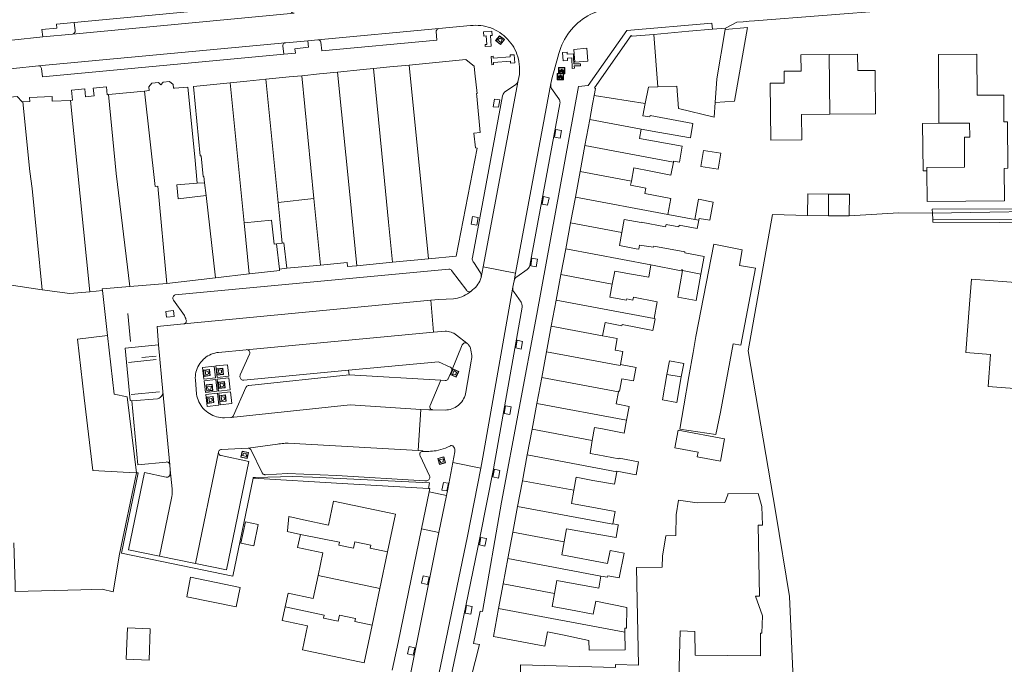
# Model space of a CAD drawing. Header units: metres. Extents: x 89888 to 94270, y 464165 to 468904.
# Tile 104 of 256: x 92177 to 92333, y 465781 to 465883. Entities that reach past the tile are written whole.
import ezdxf

# ---------------------------------------------------------------- set-up
doc = ezdxf.new("R2010")
doc.units = ezdxf.units.M
doc.layers.get('0').update_dxf_attribs({"linetype": 'CONTINUOUS'})
for name, color, linetype, lineweight in [('B_BEBOUWINGSGRENS_0', 251, 'CONTINUOUS', 13), ('B_TUSSENMUUR_0', 251, 'CONTINUOUS', 13), ('G_GRENS_ALGEMEEN_0', 251, 'CONTINUOUS', 13), ('Q_AFVAL_APART_PLAATS_0', 251, 'CONTINUOUS', 13), ('Q_BLOEMBAK_0', 251, 'CONTINUOUS', 13), ('Q_FIETSENREK_0', 251, 'CONTINUOUS', 13), ('Q_FIETSENREK_LIJN_0', 251, 'CONTINUOUS', 13), ('T_HAAG_LIJN_0', 251, 'CONTINUOUS', 13), ('T_HEK_LIJN_0', 251, 'CONTINUOUS', 13), ('T_MUUR_30CM_LIJN_0', 251, 'CONTINUOUS', 13), ('V_BLINDENGELEIDESTROOK_0', 251, 'CONTINUOUS', 13), ('V_WEGGRENS_0', 251, 'CONTINUOUS', 13), ('W_WATERGRENS_0', 251, 'CONTINUOUS', 13)]:
    doc.layers.add(name, color=color, linetype=linetype, lineweight=lineweight)

# ---------------------------------------------------------------- blocks, each defined once
blk = doc.blocks.new('Q_BLOEMBAK')
for points in [[(-0.5, 0.5), (0.5, 0.5), (0.5, -0.5), (-0.5, -0.5)], [(-0.34, 0.2), (0.33, 0.2), (0.19, -0.25), (-0.2, -0.25)]]:
    blk.add_lwpolyline(points, close=True)
blk.add_lwpolyline([(-0.44, 0.46), (0.44, 0.46, -0.414214), (0.46, 0.44), (0.46, -0.44, -0.414214), (0.44, -0.46), (-0.44, -0.46, -0.414214), (-0.46, -0.44), (-0.46, 0.44), (-0.46, 0.44), (-0.46, 0.45), (-0.46, 0.45), (-0.46, 0.45), (-0.46, 0.45), (-0.46, 0.45), (-0.46, 0.45), (-0.46, 0.46), (-0.46, 0.46), (-0.46, 0.46), (-0.45, 0.46), (-0.45, 0.46), (-0.45, 0.46), (-0.45, 0.46), (-0.45, 0.46), (-0.45, 0.46), (-0.44, 0.46), (-0.44, 0.46)], format="xyb")
blk = doc.blocks.new('Q_AFVAL_APART_PLAATS')
for points in [[(-0.5, 0.5), (0.5, 0.5), (0.5, -0.5), (-0.5, -0.5)], [(-0.34, 0.2), (0.33, 0.2), (0.19, -0.25), (-0.2, -0.25)]]:
    blk.add_lwpolyline(points, close=True)
blk.add_lwpolyline([(-0.44, 0.46), (0.44, 0.46, -0.414214), (0.46, 0.44), (0.46, -0.44, -0.414214), (0.44, -0.46), (-0.44, -0.46, -0.414214), (-0.46, -0.44), (-0.46, 0.44, -0.414214), (-0.44, 0.46)], format="xyb")
blk = doc.blocks.new('Q_FIETSENREK')
for points in [[(-0.5, 0.5), (0.5, 0.5), (0.5, -0.5), (-0.5, -0.5)], [(-0.06, 0.15), (0.18, 0.05), (0.04, -0.09)]]:
    blk.add_lwpolyline(points, close=True)
for points in [[(-0.44, 0.46), (0.44, 0.46, -0.414214), (0.46, 0.44), (0.46, -0.44, -0.414214), (0.44, -0.46), (-0.44, -0.46, -0.414214), (-0.46, -0.44), (-0.46, 0.44), (-0.46, 0.44), (-0.46, 0.45), (-0.46, 0.45), (-0.46, 0.45), (-0.46, 0.45), (-0.46, 0.45), (-0.46, 0.45), (-0.46, 0.46), (-0.46, 0.46), (-0.46, 0.46), (-0.45, 0.46), (-0.45, 0.46), (-0.45, 0.46), (-0.45, 0.46), (-0.45, 0.46), (-0.45, 0.46), (-0.44, 0.46), (-0.44, 0.46)], [(-0.18, 0.11, 0.847256), (-0.32, -0.14)], [(-0.19, 0.08, 0.842492), (-0.3, -0.12)], [(-0.17, 0.06, 0.053288), (-0.19, 0.08)], [(-0.19, -0.13, 0.502492), (-0.15, 0.04)], [(-0.15, 0.09, 0.06236), (-0.18, 0.11)], [(-0.16, -0.16, 0.494489), (-0.12, 0.07)], [(-0.32, -0.14, 0.089606), (-0.42, -0.35)], [(-0.3, -0.16, 0.110942), (-0.37, -0.35)], [(-0.29, -0.1, 0.006942), (-0.3, -0.12)], [(-0.3, -0.16, 0.02458), (-0.28, -0.17)], [(-0.21, -0.1, 0.381614), (-0.29, -0.1)], [(-0.22, -0.14, 0.533998), (-0.28, -0.14)], [(-0.28, -0.14, 0.009682), (-0.27, -0.14)], [(-0.28, -0.17, 0.148109), (-0.2, -0.17)], [(-0.27, -0.14, 0.120201), (-0.22, -0.14)], [(-0.22, -0.14, 0.003554), (-0.22, -0.14)], [(-0.19, -0.13, 0.017985), (-0.21, -0.1)], [(-0.12, -0.35, 0.075837), (-0.2, -0.17)], [(-0.08, -0.35, 0.094234), (-0.16, -0.16)], [(0.1, -0.16, 0.385208), (0.19, -0.33)], [(0.21, -0.05, 0.224648), (0.11, -0.13)], [(0.13, -0.17, 0.376993), (0.2, -0.3)], [(0.21, -0.09, 0.20829), (0.14, -0.14)], [(0.19, -0.33, 1), (0.29, -0.06)], [(0.2, -0.3, 1), (0.28, -0.09)], [(0.29, -0.06, 0.086253), (0.24, -0.05)], [(0.28, -0.09, 0.079305), (0.24, -0.08)]]:
    blk.add_lwpolyline(points, format="xyb")
for points in [[(-0.17, 0.06), (-0.26, -0.04), (-0.24, -0.06), (-0.15, 0.04)], [(0.08, 0.22), (0, 0.25), (-0.15, 0.09)], [(-0.12, 0.07), (-0.09, 0.11), (0.02, -0.13), (0.1, -0.16)], [(0.24, -0.05), (0.23, 0.05), (0.26, 0.09), (0.3, 0.08), (0.31, 0.11), (0.19, 0.15), (0.18, 0.12), (0.23, 0.1), (0.21, 0.08), (-0.04, 0.17), (0, 0.22), (0.07, 0.19), (0.08, 0.22)], [(0.21, -0.05), (0.2, 0.03), (0.06, -0.11)], [(-0.42, -0.35), (-0.37, -0.35)], [(-0.12, -0.35), (-0.08, -0.35)], [(0.06, -0.11), (0.11, -0.13)], [(0.13, -0.17), (0.25, -0.22), (0.24, -0.08)], [(0.14, -0.14), (0.22, -0.17), (0.21, -0.09)]]:
    blk.add_lwpolyline(points)

msp = doc.modelspace()

# ---------------------------------------------------------------- linework, layer by layer
at = {"layer": 'B_BEBOUWINGSGRENS_0'}
for p, q in [((92286.96, 465881.39), (92288.98, 465881.57)), ((92288.98, 465881.57), (92288.96, 465881.37)), ((92309.94, 465877.45), (92305.45, 465877.4)), ((92191.26, 465871.05), (92196.97, 465871.6)), ((92266.74, 465862.97), (92267.51, 465867.1)), ((92275.64, 465865.58), (92275.37, 465864.12)), ((92265.98, 465858.89), (92266.74, 465862.97)), ((92265.22, 465854.81), (92265.98, 465858.89)), ((92206.71, 465855.08), (92206.48, 465857.1)), ((92274.11, 465857.37), (92273.98, 465856.69)), ((92264.46, 465850.73), (92265.22, 465854.81)), ((92263.69, 465846.65), (92264.46, 465850.73)), ((92279.88, 465852.07), (92284.14, 465851.28)), ((92305.31, 465851.87), (92302, 465851.89)), ((92308.62, 465851.85), (92305.31, 465851.87)), ((92218.78, 465847.54), (92217.87, 465847.43)), ((92217.87, 465847.43), (92218.34, 465843.41)), ((92219.06, 465847.57), (92218.78, 465847.54)), ((92219.53, 465843.56), (92219.06, 465847.57)), ((92262.93, 465842.57), (92263.69, 465846.65)), ((92236.27, 465844.51), (92230.59, 465843.96)), ((92241.94, 465845.06), (92236.27, 465844.51)), ((92246.33, 465845.49), (92241.94, 465845.06)), ((92224.86, 465844.06), (92219.53, 465843.56)), ((92208.21, 465842.03), (92200.49, 465841.14)), ((92213.54, 465842.66), (92208.21, 465842.03)), ((92262.17, 465838.49), (92262.93, 465842.57)), ((92190.29, 465840.04), (92191.13, 465832.92)), ((92200.49, 465841.14), (92194.62, 465840.66)), ((92261.41, 465834.41), (92262.17, 465838.49)), ((92260.65, 465830.33), (92261.41, 465834.41)), ((92259.89, 465826.25), (92260.65, 465830.33)), ((92259.13, 465822.17), (92259.89, 465826.25)), ((92281.28, 465822.33), (92281.99, 465826.35)), ((92258.37, 465818.09), (92259.13, 465822.17)), ((92257.6, 465814.01), (92258.37, 465818.09)), ((92256.84, 465809.93), (92257.6, 465814.01)), ((92256.08, 465805.85), (92256.84, 465809.93)), ((92255.32, 465801.77), (92256.08, 465805.85)), ((92235.46, 465798.69), (92236.71, 465804.63)), ((92254.54, 465797.6), (92255.32, 465801.77)), ((92234.24, 465792.88), (92235.46, 465798.69)), ((92253.8, 465793.61), (92254.54, 465797.6)), ((92233.02, 465787.07), (92234.24, 465792.88)), ((92253.07, 465789.69), (92253.8, 465793.61)), ((92203.65, 465791.56), (92211.47, 465789.96))]:
    msp.add_line(p, q, dxfattribs=at)
for points in [[(92268.22, 465870.92), (92268.43, 465872.03), (92268.27, 465872.13), (92274.05, 465880.4), (92274.24, 465880.28), (92277.67, 465880.58)], [(92277.67, 465880.58), (92283.2, 465881.07), (92286.96, 465881.39)], [(92288.96, 465881.37), (92292.51, 465881.68), (92290.43, 465870.03), (92287.37, 465869.82)], [(92305.45, 465877.4), (92300.96, 465877.35), (92300.99, 465874.77), (92298.29, 465874.74), (92298.31, 465872.86), (92296.1, 465872.84), (92296.19, 465863.84), (92301.1, 465863.89)], [(92305.55, 465867.94), (92312.79, 465868.02), (92312.72, 465874.87), (92309.97, 465874.84), (92309.94, 465877.45)], [(92328.88, 465870.94), (92328.83, 465877.47), (92322.73, 465877.41), (92322.82, 465866.5)], [(92233.23, 465875.16), (92235.82, 465875.42), (92238.9, 465875.73)], [(92238.9, 465875.73), (92247.85, 465876.61), (92248.98, 465875.73), (92249.2, 465875.56), (92249.32, 465874.43)], [(92216.21, 465873.47), (92219.88, 465873.84), (92221.88, 465874.04)], [(92221.88, 465874.04), (92224.67, 465874.31), (92227.55, 465874.6)], [(92227.55, 465874.6), (92231.59, 465875), (92233.23, 465875.16)], [(92249.32, 465874.43), (92249.68, 465871.24), (92249.57, 465871.23), (92249.61, 465870.78), (92250.13, 465865.04), (92249.16, 465864.95), (92249.4, 465862.62), (92249.65, 465862.57), (92246.33, 465845.49)], [(92196.97, 465871.6), (92197.7, 465871.68), (92197.64, 465872.28), (92198.11, 465872.85), (92199.16, 465872.95), (92199.57, 465872.61), (92199.9, 465873.02), (92200.95, 465873.12), (92201.52, 465872.66), (92201.57, 465872.05), (92201.71, 465872.06), (92203.85, 465872.22), (92204.92, 465861.21), (92205.29, 465857.01)], [(92206.48, 465857.1), (92206.36, 465858.1), (92206.24, 465858.09), (92205.92, 465861.35), (92205.81, 465861.34), (92204.72, 465872.33), (92210.54, 465872.91)], [(92210.54, 465872.91), (92213.16, 465873.17), (92216.21, 465873.47)], [(92287.37, 465869.82), (92287.22, 465867.49), (92281.54, 465868.82), (92281.32, 465872.4), (92278.29, 465872.26)], [(92185.24, 465870.13), (92185.56, 465870.14), (92185.41, 465871.74), (92187.5, 465871.94), (92187.62, 465870.7), (92188.98, 465870.83), (92188.86, 465872.08), (92190.95, 465872.28), (92191.07, 465871.03), (92191.26, 465871.05)], [(92267.51, 465867.1), (92267.96, 465869.52), (92268.22, 465870.92)], [(92278.29, 465872.26), (92276.83, 465872.2), (92276.29, 465869.64)], [(92333.12, 465866.73), (92333.08, 465870.97), (92328.88, 465870.94)], [(92173.33, 465870.45), (92176.78, 465870.72), (92177.59, 465869.9), (92177.69, 465869.91)], [(92177.69, 465869.91), (92178.8, 465869.96), (92178.77, 465870.59), (92182.32, 465870.75), (92182.35, 465870), (92185.24, 465870.13)], [(92276.29, 465869.64), (92275.93, 465867.71), (92277.03, 465867.51)], [(92277.03, 465867.51), (92277.07, 465867.73), (92283.85, 465866.49), (92283.44, 465864.2), (92278.29, 465865.08), (92275.64, 465865.58)], [(92301.1, 465863.89), (92301.06, 465867.89), (92305.55, 465867.94)], [(92320.9, 465859), (92320.89, 465859.53), (92326.88, 465859.58), (92326.84, 465864.29), (92327.7, 465864.3), (92327.68, 465866.55), (92322.82, 465866.5)], [(92320.9, 465859), (92320.94, 465854.13), (92333.22, 465854.23), (92333.17, 465859.37), (92333.74, 465859.38), (92333.68, 465866.73), (92333.12, 465866.73)], [(92275.37, 465864.12), (92282.15, 465862.88), (92281.7, 465860.34), (92280.77, 465860.49), (92280.74, 465860.35)], [(92285.52, 465862.21), (92285.12, 465859.65), (92287.84, 465859.22)], [(92287.84, 465859.22), (92288.25, 465861.78), (92285.52, 465862.21)], [(92280.74, 465860.35), (92280.34, 465858.28), (92277.15, 465858.94), (92274.49, 465859.43), (92274.11, 465857.37)], [(92205.29, 465857.01), (92202.09, 465856.76), (92202.29, 465854.57), (92206.71, 465855.08)], [(92273.98, 465856.69), (92276.39, 465856.24), (92276.23, 465855.4), (92280.36, 465854.62), (92279.88, 465852.07)], [(92302, 465851.89), (92302.02, 465855.33), (92305.33, 465855.31)], [(92305.33, 465855.31), (92308.64, 465855.29), (92308.62, 465851.85)], [(92284.14, 465851.28), (92284.74, 465854.47), (92287.05, 465854.04), (92286.51, 465851.15), (92284.82, 465851.46), (92284.76, 465851.16)], [(92284.76, 465851.16), (92284.52, 465849.83), (92281.67, 465850.36), (92281.62, 465850.11), (92279.59, 465850.49), (92279.51, 465850.11), (92275.63, 465850.84), (92275.62, 465850.78), (92272.97, 465851.27), (92272.59, 465849.21)], [(92272.59, 465849.21), (92272.2, 465847.15), (92274.85, 465846.65)], [(92274.85, 465846.65), (92275.26, 465846.57), (92275.36, 465847.22), (92277.62, 465846.92), (92277.65, 465847.08), (92282.57, 465846.17), (92282.54, 465845.98), (92285.61, 465845.41), (92285.11, 465842.65)], [(92293.74, 465843.58), (92291.2, 465843.99), (92291.64, 465846.5), (92287.18, 465847.35), (92284.3, 465832.74), (92283.86, 465830.22), (92283.19, 465826.42), (92282.38, 465821.78), (92281.75, 465818.1), (92287.45, 465817.24), (92288.19, 465820.78)], [(92230.59, 465843.96), (92229.14, 465843.82), (92229.08, 465844.45), (92224.86, 465844.06)], [(92218.34, 465843.41), (92218.36, 465843.23), (92217.91, 465843.17), (92213.54, 465842.66)], [(92277.18, 465844.12), (92276.84, 465842.17), (92274.1, 465842.62), (92271.45, 465843.11), (92271.06, 465841.05)], [(92282.19, 465843.2), (92282.21, 465843.32), (92282.02, 465843.33), (92282, 465843.23), (92281.98, 465843.17), (92277.18, 465844.12)], [(92285.11, 465842.65), (92284.35, 465838.45), (92281.44, 465838.99), (92282.19, 465843.2)], [(92288.19, 465820.78), (92290.22, 465831.6), (92291.44, 465831.4), (92293.74, 465843.58)], [(92335.83, 465834.26), (92336.36, 465841.19), (92327.95, 465841.84), (92327.64, 465837.9), (92327.05, 465830.22), (92330.99, 465829.92), (92330.61, 465824.86)], [(92194.62, 465840.66), (92190.26, 465840.3), (92190.29, 465840.04)], [(92271.06, 465841.05), (92270.68, 465838.99), (92273.33, 465838.49), (92273.37, 465838.7), (92274.33, 465838.52), (92274.41, 465838.96), (92278.19, 465838.25), (92277.69, 465835.59)], [(92277.69, 465835.59), (92277.84, 465835.55), (92277.5, 465833.72), (92272.61, 465834.64), (92272.58, 465834.46), (92269.93, 465834.96), (92269.54, 465832.89)], [(92330.61, 465824.86), (92343.76, 465823.86), (92344.5, 465833.55), (92335.83, 465834.26)], [(92191.13, 465832.92), (92186.36, 465832.36), (92187.43, 465823.07)], [(92269.54, 465832.89), (92271.85, 465832.46), (92271.51, 465830.59), (92272.75, 465830.36), (92272.37, 465828.31)], [(92281.99, 465826.35), (92282.38, 465828.51), (92280.11, 465828.91), (92279.73, 465826.77)], [(92272.37, 465828.31), (92274.83, 465827.85), (92274.8, 465827.69), (92274.44, 465825.73), (92272.58, 465826.08), (92272.21, 465824.09), (92272.06, 465824.12), (92272.03, 465823.98)], [(92279.73, 465826.77), (92279.02, 465822.73), (92281.28, 465822.33)], [(92187.43, 465823.07), (92188.76, 465811.53), (92193.58, 465811.28), (92195.72, 465811.18)], [(92272.03, 465823.98), (92271.68, 465822.08), (92273.75, 465821.7), (92273.34, 465819.52)], [(92273.34, 465819.52), (92272.96, 465817.46), (92269.54, 465818.14), (92268.24, 465818.38), (92267.89, 465816.31)], [(92288.2, 465813.04), (92288.85, 465816.56), (92281.48, 465817.91), (92280.97, 465815.15)], [(92267.89, 465816.31), (92267.55, 465814.24), (92268.76, 465814.01), (92272.12, 465813.39), (92272.14, 465813.51), (92275.24, 465812.93), (92274.85, 465810.88), (92271.79, 465811.45), (92271.78, 465811.36)], [(92280.97, 465815.15), (92284.69, 465814.47), (92284.54, 465813.71), (92288.2, 465813.04)], [(92195.72, 465811.18), (92192.99, 465798.28), (92192.01, 465792.37), (92190.25, 465792.76), (92186.89, 465792.68), (92176.49, 465792.41), (92176.46, 465793.47), (92176.29, 465800.12)], [(92271.78, 465811.36), (92271.4, 465809.36), (92268.01, 465809.99), (92265.36, 465810.48), (92264.97, 465808.41)], [(92293.73, 465791.66), (92294.37, 465791.66), (92294.17, 465802.9), (92294.85, 465802.92), (92294.77, 465805.86), (92294.18, 465807.92), (92289.35, 465807.87), (92289.35, 465807.69), (92288.92, 465806.46), (92284.49, 465806.45), (92281.58, 465806.87), (92281.2, 465804.51), (92281.12, 465801.25), (92279.55, 465801.23), (92279.02, 465797.99), (92278.99, 465796.24), (92274.93, 465796.22), (92275.23, 465780.72), (92271.59, 465780.82), (92271.58, 465780.39), (92256.51, 465780.79), (92256.4, 465774.42)], [(92264.97, 465808.41), (92264.59, 465806.35), (92267.24, 465805.85), (92271.54, 465805.05), (92271.18, 465803.13)], [(92236.71, 465804.63), (92226.93, 465806.69), (92226.13, 465802.88), (92222.13, 465803.72), (92219.82, 465804.29), (92219.6, 465802), (92219.58, 465801.88), (92221.66, 465801.44)], [(92214.95, 465803), (92212.96, 465803.43), (92212.21, 465800.04), (92214.3, 465799.65), (92214.95, 465803)], [(92271.18, 465803.13), (92272.04, 465802.97), (92272.02, 465802.88), (92271.66, 465800.95), (92266.49, 465801.82), (92263.84, 465802.32), (92263.45, 465800.26)], [(92221.66, 465801.44), (92221.22, 465799.38), (92225.22, 465798.54), (92224.46, 465794.92)], [(92263.45, 465800.26), (92263.07, 465798.19), (92270.31, 465796.84), (92270.72, 465798.91), (92272.95, 465798.47), (92272.18, 465794.54), (92270.35, 465794.9), (92270.3, 465794.66), (92269.28, 465794.85)], [(92211.47, 465789.96), (92212.1, 465793.05), (92204.27, 465794.65), (92203.65, 465791.56)], [(92224.46, 465794.92), (92223.69, 465791.3), (92219.7, 465792.14), (92219.24, 465789.97)], [(92269.28, 465794.85), (92268.92, 465792.93), (92262.31, 465794.16), (92261.93, 465792.1)], [(92261.93, 465792.1), (92261.54, 465790.03), (92264.2, 465789.54), (92268.04, 465788.81), (92268.45, 465790.88), (92273.37, 465789.89), (92273.31, 465786.58), (92273.07, 465786.58), (92273.08, 465785.96)], [(92294.78, 465785.8), (92294.85, 465788.55), (92293.73, 465791.66)], [(92219.24, 465789.97), (92218.79, 465787.8), (92222.78, 465786.96), (92221.99, 465783.19), (92231.78, 465781.13), (92233.02, 465787.07)], [(92273.08, 465785.96), (92273.12, 465783.17), (92267.43, 465783.13), (92267.38, 465784.65), (92263.18, 465785.56), (92260.79, 465786), (92260.37, 465783.74), (92252.24, 465785.26), (92253.07, 465789.69)], [(92194.07, 465781.68), (92197.68, 465781.54), (92197.87, 465786.5), (92194.26, 465786.64), (92194.07, 465781.68)], [(92279.74, 465773.79), (92279.72, 465774.69), (92281.52, 465774.65), (92281.83, 465786.15), (92284.12, 465786.09), (92284.18, 465782.34), (92294.57, 465782.21), (92294.53, 465785.81), (92294.78, 465785.8)]]:
    msp.add_lwpolyline(points, dxfattribs=at)
at = {"layer": 'B_TUSSENMUUR_0'}
for p, q in [((92277.67, 465880.58), (92278.29, 465872.26)), ((92305.55, 465867.94), (92305.45, 465877.4)), ((92238.9, 465875.73), (92241.94, 465845.06)), ((92221.88, 465874.04), (92223.81, 465854.61)), ((92210.54, 465872.91), (92212.74, 465850.76)), ((92216.21, 465873.47), (92218.14, 465853.99)), ((92268.22, 465870.92), (92276.29, 465869.64)), ((92185.24, 465870.13), (92188.28, 465839.84)), ((92267.51, 465867.1), (92275.64, 465865.58)), ((92266.74, 465862.97), (92280.74, 465860.35)), ((92265.98, 465858.89), (92274.11, 465857.37)), ((92199.1, 465856.53), (92200.49, 465841.14)), ((92305.33, 465855.31), (92305.31, 465851.87)), ((92206.71, 465855.08), (92208.21, 465842.03)), ((92218.14, 465853.99), (92223.81, 465854.61)), ((92223.81, 465854.61), (92224.86, 465844.06)), ((92279.88, 465852.07), (92265.22, 465854.81)), ((92213.54, 465842.66), (92212.74, 465850.76)), ((92264.46, 465850.73), (92272.59, 465849.21)), ((92284.76, 465851.16), (92284.14, 465851.28)), ((92263.69, 465846.65), (92277.18, 465844.12)), ((92282.19, 465843.2), (92285.11, 465842.65)), ((92172.76, 465841.32), (92180.76, 465840.17)), ((92271.06, 465841.05), (92262.93, 465842.57)), ((92188.28, 465839.84), (92190.29, 465840.04)), ((92262.17, 465838.49), (92277.69, 465835.59)), ((92261.41, 465834.41), (92269.54, 465832.89)), ((92259.89, 465826.25), (92272.03, 465823.98)), ((92279.73, 465826.77), (92281.99, 465826.35)), ((92259.13, 465822.17), (92273.34, 465819.52)), ((92267.89, 465816.31), (92258.37, 465818.09)), ((92257.6, 465814.01), (92271.78, 465811.36)), ((92256.84, 465809.93), (92264.97, 465808.41)), ((92255.32, 465801.77), (92263.45, 465800.26)), ((92254.54, 465797.6), (92269.28, 465794.85)), ((92224.46, 465794.92), (92234.24, 465792.88)), ((92253.8, 465793.61), (92261.93, 465792.1)), ((92253.07, 465789.69), (92273.08, 465785.96))]:
    msp.add_line(p, q, dxfattribs=at)
for points in [[(92288.96, 465881.37), (92287.63, 465873.52), (92287.37, 465869.82)], [(92227.55, 465874.6), (92229.48, 465855.23), (92230.59, 465843.96)], [(92233.23, 465875.16), (92234.82, 465859.04), (92235.64, 465850.87), (92236.27, 465844.51)], [(92194.62, 465840.66), (92192.5, 465858.57), (92191.26, 465871.05)], [(92196.97, 465871.6), (92198.63, 465856.49), (92199.1, 465856.53)], [(92180.76, 465840.17), (92179.18, 465856.19), (92178.78, 465858.87), (92177.69, 465869.91)], [(92218.78, 465847.54), (92218.41, 465851.31), (92218.14, 465853.99)], [(92212.74, 465850.76), (92217.11, 465851.19), (92217.49, 465847.38), (92217.87, 465847.43)], [(92180.76, 465840.17), (92185.15, 465839.54), (92188.28, 465839.84)], [(92272.37, 465828.31), (92272.34, 465828.15), (92260.65, 465830.33)], [(92256.08, 465805.85), (92271.16, 465803.04), (92271.18, 465803.13)], [(92235.46, 465798.69), (92232.72, 465799.24), (92232.82, 465799.73), (92230.27, 465800.25), (92230.07, 465799.27), (92227.76, 465799.73), (92227.87, 465800.22), (92221.66, 465801.44)], [(92219.24, 465789.97), (92225.44, 465788.67), (92225.34, 465788.18), (92227.64, 465787.69), (92227.84, 465788.67), (92230.39, 465788.14), (92230.28, 465787.65), (92233.02, 465787.07)]]:
    msp.add_lwpolyline(points, dxfattribs=at)
at = {"layer": 'G_GRENS_ALGEMEEN_0'}
msp.add_line((92321.79, 465852.29), (92316.45, 465852.34), dxfattribs=at)
for points in [[(92321.79, 465852.29), (92321.76, 465852.89), (92365.81, 465853.06), (92386.67, 465853.51), (92401.25, 465853.03), (92403.8, 465852.23), (92410.52, 465846.57)], [(92422.62, 465832.99), (92418.87, 465835.26), (92403.17, 465849.24), (92400.66, 465850.24), (92390.08, 465851.56), (92364.38, 465850.66), (92321.87, 465850.84), (92321.85, 465851.28)], [(92208.01, 465828.07), (92206.17, 465827.86), (92206.38, 465825.99), (92208.23, 465826.2), (92208.01, 465828.07)], [(92210.32, 465826.46), (92210.12, 465828.3), (92208.26, 465828.1), (92208.46, 465826.27), (92210.32, 465826.46)], [(92206.63, 465823.9), (92208.48, 465824.11), (92208.26, 465825.97), (92206.41, 465825.75), (92206.63, 465823.9)], [(92208.49, 465825.99), (92208.71, 465824.13), (92210.56, 465824.33), (92210.35, 465826.2), (92208.49, 465825.99)], [(92208.52, 465823.77), (92206.66, 465823.56), (92206.88, 465821.7), (92208.73, 465821.91), (92208.52, 465823.77)], [(92210.79, 465822.15), (92210.58, 465823.99), (92208.74, 465823.79), (92208.95, 465821.95), (92210.79, 465822.15)]]:
    msp.add_lwpolyline(points, dxfattribs=at)
at = {"layer": 'Q_FIETSENREK_LIJN_0'}
for p, q in [((92194.33, 465836.41), (92194.75, 465831.96)), ((92194.41, 465828.65), (92198.79, 465829.1)), ((92198.82, 465829.66), (92196.55, 465829.46)), ((92194.88, 465823.56), (92199.33, 465823.99))]:
    msp.add_line(p, q, dxfattribs=at)
at = {"layer": 'T_HAAG_LIJN_0'}
msp.add_lwpolyline([(92292.59, 465830.49), (92296.96, 465804.82), (92299.14, 465791.58), (92299.88, 465775.03)], dxfattribs=at)
at = {"layer": 'T_HEK_LIJN_0'}
for p, q in [((92316.45, 465852.34), (92308.62, 465851.85)), ((92214.19, 465810.36), (92228.28, 465809.51))]:
    msp.add_line(p, q, dxfattribs=at)
msp.add_lwpolyline([(92302, 465851.89), (92296.44, 465852.08), (92292.59, 465830.49)], dxfattribs=at)
at = {"layer": 'T_MUUR_30CM_LIJN_0'}
msp.add_lwpolyline([(92320.9, 465859), (92320.32, 465858.99), (92320.19, 465866.47), (92322.82, 465866.5)], dxfattribs=at)
at = {"layer": 'V_BLINDENGELEIDESTROOK_0'}
for points in [[(92252.01, 465881.07), (92250.69, 465880.98), (92250.73, 465880.31), (92251.07, 465880.33), (92251.18, 465878.98), (92250.91, 465878.98), (92250.91, 465878.67), (92251.87, 465878.71), (92251.76, 465880.39), (92252.03, 465880.41), (92252.01, 465881.07)], [(92252.22, 465876.8), (92252.21, 465877.12), (92251.9, 465877.1), (92251.97, 465875.78), (92252.27, 465875.8), (92252.26, 465876.15), (92254.94, 465876.36), (92254.96, 465876.02), (92255.61, 465876.07), (92255.52, 465877.36), (92254.88, 465877.34), (92254.87, 465877), (92252.22, 465876.8)], [(92263.92, 465877.46), (92263.9, 465877.76), (92263.2, 465877.71), (92263.3, 465876.4), (92263.99, 465876.44), (92263.96, 465876.83), (92264.64, 465876.86), (92264.74, 465875.2), (92265.06, 465875.22), (92265.05, 465875.58), (92266.02, 465875.6), (92266.01, 465875.91), (92264.98, 465875.9), (92264.93, 465876.87), (92264.9, 465877.49), (92263.92, 465877.46)]]:
    msp.add_lwpolyline(points, dxfattribs=at)
at = {"layer": 'V_WEGGRENS_0'}
for p, q in [((92220.66, 465883.92), (92185.57, 465880.62)), ((92180.84, 465880.18), (92175.93, 465879.68)), ((92185.57, 465880.62), (92180.84, 465880.18)), ((92224.42, 465879.74), (92243.57, 465881.5)), ((92180.2, 465875.62), (92219.23, 465879.25)), ((92222.85, 465879.58), (92224.42, 465879.74)), ((92256.35, 465874.25), (92256.15, 465873.27)), ((92261.57, 465873.75), (92261.88, 465874.88)), ((92256.15, 465873.27), (92250.62, 465843.78)), ((92255.76, 465842.79), (92261.35, 465872.78)), ((92205.29, 465857.01), (92206.48, 465857.1)), ((92219.53, 465843.56), (92218.34, 465843.41)), ((92250.62, 465843.78), (92250.31, 465842.1)), ((92255.76, 465842.79), (92250.62, 465843.78)), ((92255.54, 465841.59), (92255.76, 465842.79)), ((92203.21, 465834.76), (92242.3, 465838.51)), ((92242.3, 465838.51), (92242.76, 465833.45)), ((92242.76, 465833.45), (92213.09, 465830.67)), ((92199.16, 465831.43), (92199.88, 465824.05)), ((92229.41, 465826.69), (92229.29, 465827.42)), ((92243.89, 465825.83), (92229.41, 465826.69)), ((92199.88, 465824.05), (92200.96, 465812.45)), ((92194.24, 465823.23), (92195.72, 465811.18)), ((92240.76, 465821.23), (92240.34, 465814.71)), ((92208.69, 465814.45), (92205.05, 465796.82)), ((92200.96, 465812.45), (92201.03, 465811.65)), ((92245.82, 465812.81), (92250.24, 465811.94)), ((92214.19, 465810.36), (92214.2, 465810.46)), ((92214.2, 465810.46), (92214.54, 465810.45)), ((92241.98, 465808.72), (92228.28, 465809.51)), ((92242.05, 465808.17), (92240.84, 465802.3)), ((92244.82, 465807.6), (92242.05, 465808.17)), ((92243.61, 465801.73), (92244.82, 465807.6)), ((92240.84, 465802.3), (92243.61, 465801.73)), ((92243.61, 465801.73), (92239.08, 465779.33)), ((92199.32, 465797.97), (92205.05, 465796.82))]:
    msp.add_line(p, q, dxfattribs=at)
for points in [[(92185.85, 465882.46), (92220.06, 465885.68), (92220.19, 465884.26), (92220.22, 465884.18), (92220.27, 465884.1), (92220.33, 465884.04), (92220.4, 465883.98), (92220.48, 465883.95), (92220.57, 465883.93), (92220.66, 465883.92)], [(92288.98, 465881.57), (92290.81, 465882.51), (92291.79, 465882.59), (92292.74, 465882.66), (92293.58, 465882.72), (92315.27, 465884.4), (92319.78, 465884.83), (92333.26, 465884.92), (92347.59, 465884.87), (92354.86, 465884.78), (92357.51, 465884.77), (92360.17, 465884.74), (92362.83, 465884.68), (92365.49, 465884.6), (92368.15, 465884.5), (92370.8, 465884.38), (92373.46, 465884.23), (92376.11, 465884.06), (92378.77, 465883.86), (92381.42, 465883.65), (92384.07, 465883.41), (92393.19, 465882.39), (92394.87, 465882.16)], [(92263.08, 465878.93), (92263.28, 465879.36), (92263.5, 465879.79), (92263.75, 465880.2), (92264.01, 465880.6), (92264.29, 465880.99), (92264.59, 465881.36), (92264.91, 465881.72), (92265.25, 465882.06), (92265.6, 465882.38), (92265.97, 465882.69), (92266.36, 465882.98), (92266.76, 465883.25), (92267.17, 465883.49), (92267.59, 465883.72), (92268.02, 465883.93), (92268.46, 465884.11), (92268.91, 465884.28), (92269.37, 465884.41)], [(92180.84, 465880.18), (92180.72, 465881.33), (92183.06, 465881.54), (92183.02, 465882.19), (92185.85, 465882.46)], [(92185.85, 465882.46), (92185.99, 465881.15), (92185.98, 465881.07), (92185.97, 465881), (92185.95, 465880.93), (92185.92, 465880.86), (92185.87, 465880.8), (92185.82, 465880.75), (92185.77, 465880.71), (92185.71, 465880.67), (92185.64, 465880.64), (92185.57, 465880.62)], [(92243.57, 465881.5), (92248.62, 465881.97), (92249.02, 465882), (92249.43, 465882.01), (92249.83, 465882), (92250.24, 465881.96), (92250.64, 465881.91), (92251.03, 465881.82), (92251.42, 465881.72), (92251.81, 465881.59), (92252.18, 465881.44), (92252.55, 465881.27), (92252.91, 465881.08), (92253.25, 465880.86), (92253.58, 465880.63), (92253.9, 465880.38), (92254.2, 465880.11), (92254.49, 465879.83), (92254.76, 465879.52), (92255.01, 465879.21), (92255.24, 465878.88)], [(92265.71, 465872.31), (92267.27, 465872.49), (92273.35, 465881.19), (92286.86, 465882.37), (92286.96, 465881.39)], [(92243.57, 465881.5), (92243.48, 465881.47), (92243.4, 465881.43), (92243.32, 465881.37), (92243.26, 465881.29), (92243.21, 465881.21), (92243.18, 465881.12), (92243.18, 465881.02), (92243.3, 465879.64), (92225.04, 465877.98), (92224.91, 465879.33), (92224.88, 465879.42), (92224.83, 465879.51), (92224.77, 465879.58), (92224.7, 465879.65), (92224.61, 465879.7), (92224.52, 465879.73), (92224.42, 465879.74)], [(92219.06, 465877.42), (92218.9, 465878.78), (92218.9, 465878.87), (92218.92, 465878.96), (92218.95, 465879.04), (92219, 465879.11), (92219.07, 465879.17), (92219.15, 465879.22), (92219.23, 465879.25)], [(92222.85, 465879.58), (92222.96, 465878.54), (92220.79, 465878.3), (92220.86, 465877.59), (92219.06, 465877.42)], [(92219.23, 465879.25), (92219.27, 465879.25), (92219.33, 465879.26), (92222.85, 465879.58)], [(92255.24, 465878.88), (92255.45, 465878.53), (92255.65, 465878.17), (92255.82, 465877.81), (92255.97, 465877.43), (92256.09, 465877.05), (92256.2, 465876.66), (92256.28, 465876.26), (92256.34, 465875.86), (92256.38, 465875.46), (92256.39, 465875.05), (92256.39, 465874.9)], [(92261.88, 465874.88), (92262.61, 465877.57), (92262.74, 465878.03), (92262.9, 465878.48), (92263.08, 465878.93)], [(92219.06, 465877.42), (92180.79, 465873.87), (92180.66, 465875.2), (92180.62, 465875.3), (92180.57, 465875.4), (92180.49, 465875.48), (92180.4, 465875.54), (92180.3, 465875.59), (92180.2, 465875.62)], [(92265.14, 465876.16), (92267.17, 465876.36), (92267.03, 465878.38), (92265, 465878.17), (92265.14, 465876.16)], [(92172.98, 465874.87), (92173.51, 465874.92), (92174.18, 465874.98), (92174.85, 465875.05), (92175.52, 465875.13), (92176.19, 465875.2), (92180.2, 465875.62)], [(92256.39, 465874.9), (92256.38, 465874.65), (92256.35, 465874.25)], [(92256.15, 465873.27), (92256.12, 465873.14), (92256.08, 465873.01), (92256.02, 465872.89), (92255.95, 465872.78), (92255.86, 465872.68), (92255.76, 465872.59), (92254.07, 465871.5), (92253.96, 465871.39), (92253.87, 465871.27), (92253.79, 465871.14), (92253.71, 465871.01), (92253.66, 465870.87), (92248.9, 465845.27), (92248.88, 465845.13), (92248.89, 465844.98), (92248.92, 465844.84), (92248.96, 465844.71), (92249.03, 465844.58), (92249.12, 465844.47), (92250.18, 465842.84), (92250.25, 465842.7), (92250.29, 465842.56), (92250.32, 465842.41), (92250.32, 465842.25), (92250.31, 465842.1)], [(92255.54, 465841.59), (92255.56, 465841.71), (92255.61, 465841.83), (92255.67, 465841.94), (92255.74, 465842.04), (92255.83, 465842.14), (92255.93, 465842.22), (92257.58, 465843.36), (92257.7, 465843.46), (92257.81, 465843.58), (92257.9, 465843.71), (92257.96, 465843.86), (92258.01, 465844.01), (92262.77, 465869.61), (92262.79, 465869.77), (92262.78, 465869.92), (92262.75, 465870.08), (92262.7, 465870.22), (92262.62, 465870.36), (92261.46, 465872.02), (92261.4, 465872.13), (92261.36, 465872.26), (92261.33, 465872.39), (92261.32, 465872.52), (92261.32, 465872.65), (92261.35, 465872.78)], [(92261.35, 465872.78), (92261.46, 465873.26), (92261.57, 465873.75)], [(92240.16, 465744.07), (92241.6, 465750), (92245.83, 465767.42), (92250.06, 465784.02), (92249.07, 465784.14), (92250.16, 465789.29), (92250.53, 465789.25), (92253.52, 465806.52), (92259.1, 465836.3), (92265.71, 465872.31)], [(92252.42, 465870.33), (92252.21, 465869.12), (92253.03, 465869.04), (92253.25, 465870.24), (92252.42, 465870.33)], [(92263.04, 465865.34), (92262.13, 465865.52), (92261.91, 465864.33), (92262.81, 465864.15), (92263.04, 465865.34)], [(92259.94, 465853.69), (92260.83, 465853.52), (92261.06, 465854.73), (92260.17, 465854.9), (92259.94, 465853.69)], [(92249.82, 465851.6), (92248.94, 465851.76), (92248.74, 465850.56), (92249.62, 465850.4), (92249.82, 465851.6)], [(92259.02, 465843.79), (92259.23, 465844.98), (92258.35, 465845.14), (92258.15, 465843.94), (92259.02, 465843.79)], [(92245.6, 465843.23), (92245.53, 465843.31), (92245.45, 465843.37), (92245.35, 465843.41), (92245.25, 465843.44), (92245.15, 465843.44), (92201.81, 465839.34), (92201.71, 465839.28), (92201.62, 465839.22), (92201.55, 465839.13), (92201.5, 465839.03), (92201.47, 465838.93), (92201.46, 465838.82), (92201.47, 465838.71), (92201.51, 465838.6), (92201.56, 465838.5), (92203.3, 465836.06), (92203.37, 465835.91), (92203.43, 465835.77), (92203.49, 465835.62), (92203.54, 465835.47), (92203.58, 465835.32), (92203.6, 465835.22), (92203.59, 465835.13), (92203.56, 465835.03), (92203.52, 465834.95), (92203.46, 465834.88), (92203.38, 465834.82), (92203.3, 465834.78), (92203.21, 465834.76)], [(92248.71, 465839.94), (92248.63, 465839.89), (92248.54, 465839.86), (92248.44, 465839.84), (92248.35, 465839.84), (92248.25, 465839.86), (92248.16, 465839.9), (92248.08, 465839.96), (92248.02, 465840.03), (92245.6, 465843.23)], [(92250.31, 465842.1), (92250.2, 465841.82), (92250.08, 465841.54), (92249.93, 465841.27), (92249.77, 465841.02), (92249.59, 465840.77), (92249.39, 465840.54), (92249.18, 465840.33), (92248.95, 465840.13), (92248.71, 465839.94)], [(92255.34, 465840.57), (92255.43, 465841.1), (92255.54, 465841.59)], [(92241.33, 465758.54), (92246.04, 465781.3), (92246.76, 465784.77), (92250.15, 465801.17), (92252.24, 465811.82), (92256.77, 465837.41), (92256.79, 465837.55), (92256.78, 465837.68), (92256.76, 465837.81), (92256.73, 465837.94), (92256.68, 465838.06), (92256.61, 465838.17), (92255.52, 465839.76), (92255.44, 465839.88), (92255.38, 465840.01), (92255.34, 465840.15), (92255.32, 465840.29), (92255.32, 465840.43), (92255.34, 465840.57)], [(92248.71, 465839.94), (92248.43, 465839.72), (92248.14, 465839.52), (92247.84, 465839.34), (92247.53, 465839.18), (92247.21, 465839.04), (92246.87, 465838.92), (92246.54, 465838.82), (92245.9, 465838.73), (92243.58, 465838.63), (92242.3, 465838.51)], [(92250.24, 465811.94), (92250.55, 465813.66), (92255.34, 465840.57)], [(92200.43, 465835.82), (92201.64, 465835.95), (92201.55, 465836.85), (92200.34, 465836.72), (92200.43, 465835.82)], [(92203.21, 465834.76), (92198.97, 465834.34), (92199.16, 465831.43)], [(92242.76, 465833.45), (92244.02, 465833.55), (92244.57, 465833.6), (92244.81, 465833.59), (92245.06, 465833.57), (92245.3, 465833.52), (92245.53, 465833.45), (92245.76, 465833.36), (92245.98, 465833.26), (92246.19, 465833.13), (92246.39, 465832.99), (92248.03, 465831.68)], [(92191.13, 465832.92), (92192.18, 465823.62), (92194.24, 465823.23)], [(92255.98, 465832.17), (92255.77, 465830.99), (92256.65, 465830.77), (92256.87, 465831.95), (92255.98, 465832.17)], [(92194.95, 465822.55), (92194.7, 465822.63), (92193.92, 465830.89), (92199.16, 465831.43)], [(92210.66, 465819.95), (92209.64, 465819.88), (92209.33, 465819.89), (92209.01, 465819.92), (92208.7, 465819.97), (92208.39, 465820.04), (92208.09, 465820.14), (92207.8, 465820.26), (92207.51, 465820.4), (92207.24, 465820.56), (92206.98, 465820.73), (92206.73, 465820.93), (92206.49, 465821.14), (92206.27, 465821.37), (92206.07, 465821.62), (92205.89, 465821.88), (92205.73, 465822.15), (92205.58, 465822.43), (92205.46, 465822.72), (92205.35, 465823.02), (92205.27, 465823.32), (92205.21, 465823.63), (92205.02, 465825.92), (92205.01, 465826.22), (92205.03, 465826.51), (92205.06, 465826.81), (92205.12, 465827.1), (92205.19, 465827.39), (92205.29, 465827.67), (92205.41, 465827.95), (92205.55, 465828.21), (92205.71, 465828.47), (92205.88, 465828.71), (92206.08, 465828.93), (92206.29, 465829.15), (92206.51, 465829.34), (92206.75, 465829.52), (92207, 465829.68), (92207.26, 465829.83), (92207.54, 465829.95), (92207.82, 465830.05), (92208.1, 465830.14), (92208.4, 465830.2), (92208.69, 465830.23), (92213.09, 465830.67)], [(92213.09, 465830.67), (92213.19, 465830.68), (92213.3, 465830.66), (92213.4, 465830.62), (92213.49, 465830.56), (92213.56, 465830.49), (92213.62, 465830.4), (92213.65, 465830.29), (92213.66, 465830.19), (92213.65, 465830.08), (92213.62, 465829.98), (92212.14, 465826.68), (92212.1, 465826.58), (92212.08, 465826.47), (92212.08, 465826.36), (92212.11, 465826.25), (92212.15, 465826.15), (92212.21, 465826.05), (92212.29, 465825.97), (92212.38, 465825.91), (92212.48, 465825.87), (92212.59, 465825.84), (92212.7, 465825.84), (92229.29, 465827.42)], [(92248.03, 465831.68), (92248.08, 465831.66), (92248.17, 465831.59), (92248.25, 465831.51), (92248.48, 465831.16), (92248.59, 465830.89), (92248.67, 465830.61), (92248.74, 465830.33), (92248.78, 465830.04), (92248.8, 465829.75), (92248.8, 465829.45), (92248.78, 465829.16), (92248.74, 465828.88), (92247.87, 465823.95), (92247.81, 465823.68), (92247.74, 465823.41), (92247.64, 465823.16), (92247.51, 465822.91), (92247.38, 465822.67), (92247.21, 465822.44), (92247.04, 465822.23), (92246.84, 465822.03), (92246.63, 465821.85), (92246.41, 465821.69), (92246.17, 465821.54), (92245.92, 465821.42), (92245.67, 465821.32), (92245.4, 465821.23), (92245.13, 465821.17), (92244.86, 465821.14), (92244.58, 465821.12), (92242.63, 465821.16)], [(92245.62, 465827.28), (92247.29, 465831.45), (92247.35, 465831.5), (92247.4, 465831.55), (92247.45, 465831.61), (92247.5, 465831.66), (92247.55, 465831.71), (92247.66, 465831.73), (92247.77, 465831.74), (92247.88, 465831.73), (92247.98, 465831.71), (92248.03, 465831.68)], [(92229.29, 465827.42), (92243.53, 465828.75), (92245.38, 465827.92), (92245.46, 465827.88), (92245.53, 465827.81), (92245.59, 465827.74), (92245.63, 465827.65), (92245.65, 465827.56), (92245.66, 465827.47), (92245.65, 465827.37), (92245.62, 465827.28)], [(92245.62, 465827.28), (92245.05, 465826.07), (92245, 465825.98), (92244.94, 465825.9), (92244.86, 465825.84), (92244.76, 465825.8), (92244.67, 465825.78), (92244.57, 465825.78), (92243.89, 465825.83)], [(92229.41, 465826.69), (92213.48, 465825.01), (92213.38, 465824.99), (92213.29, 465824.96), (92213.2, 465824.9), (92213.13, 465824.84), (92213.07, 465824.76), (92213.03, 465824.66), (92211.04, 465820.24), (92211.01, 465820.16), (92210.96, 465820.09), (92210.9, 465820.03), (92210.83, 465819.99), (92210.75, 465819.96), (92210.66, 465819.95)], [(92242.63, 465821.16), (92242.53, 465821.18), (92242.43, 465821.22), (92242.34, 465821.27), (92242.27, 465821.35), (92242.21, 465821.44), (92242.18, 465821.54), (92242.16, 465821.65), (92242.17, 465821.75), (92242.21, 465821.85), (92243.89, 465825.83)], [(92199.88, 465824.05), (92199.88, 465823.89), (92199.86, 465823.74), (92199.81, 465823.59), (92199.75, 465823.45), (92199.66, 465823.32), (92199.56, 465823.2), (92199.44, 465823.1), (92199.3, 465823.02), (92199.16, 465822.96), (92199.01, 465822.91), (92194.95, 465822.55)], [(92194.95, 465822.55), (92195.93, 465812.47), (92200.41, 465812.89), (92200.51, 465812.9), (92200.61, 465812.88), (92200.7, 465812.85), (92200.78, 465812.79), (92200.85, 465812.72), (92200.91, 465812.64), (92200.94, 465812.55), (92200.96, 465812.45)], [(92210.66, 465819.95), (92229.55, 465821.95), (92240.76, 465821.23)], [(92242.63, 465821.16), (92242, 465821.15), (92240.76, 465821.23)], [(92254.84, 465820.41), (92255.05, 465821.61), (92254.17, 465821.77), (92253.96, 465820.57), (92254.84, 465820.41)], [(92213.41, 465815.07), (92209.16, 465814.88), (92209.05, 465814.87), (92208.96, 465814.83), (92208.87, 465814.78), (92208.8, 465814.71), (92208.74, 465814.62), (92208.7, 465814.52), (92208.69, 465814.45)], [(92240.34, 465814.71), (92219.71, 465815.87), (92219.62, 465815.88), (92219.54, 465815.88), (92219.45, 465815.88), (92219.36, 465815.86), (92219.27, 465815.85), (92219.02, 465815.83), (92218.77, 465815.81), (92218.52, 465815.79), (92218.27, 465815.76), (92218.02, 465815.73), (92213.41, 465815.07)], [(92213.41, 465815.07), (92213.5, 465815.07), (92213.59, 465815.04), (92213.67, 465815), (92213.74, 465814.94), (92213.8, 465814.86), (92213.84, 465814.78), (92215.62, 465811.2), (92215.65, 465811.11), (92215.71, 465811.03), (92215.78, 465810.97), (92215.86, 465810.92), (92215.95, 465810.89), (92216.04, 465810.87), (92216.13, 465810.88), (92219.61, 465811.09), (92227.37, 465810.76), (92241.38, 465809.91), (92241.49, 465809.89), (92241.6, 465809.89), (92241.71, 465809.91), (92241.81, 465809.95), (92241.91, 465810.01), (92241.99, 465810.08), (92242.06, 465810.17), (92242.11, 465810.27), (92242.14, 465810.38), (92242.15, 465810.49), (92242.14, 465810.6), (92242.11, 465810.7), (92240.62, 465813.88), (92240.58, 465813.97), (92240.57, 465814.07), (92240.58, 465814.17), (92240.6, 465814.27), (92240.65, 465814.36), (92240.71, 465814.44), (92240.79, 465814.5), (92240.88, 465814.55), (92240.98, 465814.58), (92241.08, 465814.59), (92241.18, 465814.58)], [(92240.34, 465814.71), (92240.98, 465814.68), (92241.18, 465814.58)], [(92241.18, 465814.58), (92241.29, 465814.57), (92241.39, 465814.57), (92241.5, 465814.57), (92241.61, 465814.57), (92241.71, 465814.57), (92242, 465814.58), (92242.29, 465814.59), (92242.58, 465814.61), (92242.86, 465814.64), (92243.15, 465814.68), (92243.53, 465814.76), (92243.9, 465814.85), (92244.27, 465814.97), (92244.63, 465815.1), (92244.98, 465815.25), (92245.33, 465815.41), (92245.42, 465815.46), (92245.51, 465815.48), (92245.61, 465815.48), (92245.7, 465815.47), (92245.79, 465815.43), (92245.87, 465815.38), (92245.94, 465815.31), (92245.99, 465815.23), (92246.06, 465815.1), (92246.11, 465814.96), (92246.13, 465814.8), (92246.14, 465814.65), (92246.12, 465814.5), (92245.82, 465812.81)], [(92208.69, 465814.45), (92208.69, 465814.32), (92208.72, 465814.22), (92208.77, 465814.13), (92208.83, 465814.05), (92208.91, 465813.98), (92209.01, 465813.94), (92209.11, 465813.91), (92213.52, 465812.96)], [(92201.03, 465811.65), (92201.04, 465811.49), (92201.04, 465811.34), (92201.04, 465811.18), (92201.02, 465811.02), (92200.99, 465810.87), (92200.96, 465810.77), (92200.91, 465810.69), (92200.84, 465810.61), (92200.76, 465810.55), (92200.68, 465810.51), (92200.58, 465810.48), (92200.48, 465810.47), (92200.38, 465810.48), (92196.95, 465811.24), (92194.41, 465798.98), (92199.32, 465797.97)], [(92201.03, 465811.65), (92201.34, 465808.64), (92201.35, 465808.34), (92201.35, 465808.04), (92201.34, 465807.75), (92201.31, 465807.45), (92201.26, 465807.15), (92199.32, 465797.97)], [(92205.05, 465796.82), (92209.98, 465795.81), (92213.52, 465812.96)], [(92250.24, 465811.94), (92248.11, 465801.14), (92242.49, 465773.96), (92239.33, 465758.7), (92235.89, 465743.7), (92235.24, 465741.05), (92234.36, 465737.78)], [(92245.82, 465812.81), (92245.03, 465808.59), (92244.82, 465807.6)], [(92252.4, 465811.74), (92252.17, 465810.53), (92253.04, 465810.34), (92253.27, 465811.55), (92252.4, 465811.74)], [(92195.72, 465811.18), (92195.94, 465811.16), (92193.31, 465798.49), (92210.98, 465794.85), (92214.19, 465810.36)], [(92214.54, 465810.45), (92220.48, 465810.59), (92223.58, 465810.49), (92242.1, 465809.61), (92241.98, 465808.72)], [(92241.98, 465808.72), (92242.16, 465808.71), (92242.05, 465808.17)], [(92245.1, 465809.53), (92244.31, 465809.67), (92244.08, 465808.46), (92244.87, 465808.32), (92245.1, 465809.53)], [(92240.84, 465802.3), (92237.13, 465784.31), (92236.21, 465779.94)], [(92250.24, 465800.94), (92250.01, 465799.76), (92250.9, 465799.58), (92251.13, 465800.77), (92250.24, 465800.94)], [(92242.04, 465794.69), (92241.11, 465794.89), (92240.87, 465793.73), (92241.81, 465793.53), (92242.04, 465794.69)], [(92247.99, 465790.18), (92247.75, 465788.99), (92248.64, 465788.82), (92248.88, 465790.01), (92247.99, 465790.18)], [(92238.88, 465783.69), (92238.63, 465782.52), (92239.52, 465782.33), (92239.77, 465783.5), (92238.88, 465783.69)]]:
    msp.add_lwpolyline(points, dxfattribs=at)
at = {"layer": 'W_WATERGRENS_0'}
msp.add_line((92321.85, 465851.28), (92321.79, 465852.29), dxfattribs=at)
for points in [[(92421.91, 465837.35), (92416.54, 465841.53), (92410.16, 465846.15), (92403.71, 465851.55), (92402.54, 465851.84), (92400.24, 465852.14), (92397.62, 465852.47), (92394.09, 465852.81), (92381.71, 465853.04), (92359.76, 465852.3), (92346.03, 465852.68), (92321.79, 465852.29)], [(92321.85, 465851.28), (92345.99, 465851.23), (92366.66, 465851.14), (92385.21, 465851.86)]]:
    msp.add_lwpolyline(points, dxfattribs=at)

# ---------------------------------------------------------------- block references
at = {"layer": 'Q_AFVAL_APART_PLAATS_0'}
for p, rotation in [((92206.83, 465827), 97), ((92208.91, 465827.2), 96), ((92209.19, 465825.09), 96), ((92207.26, 465824.65), 6), ((92207.4, 465822.73), 97), ((92209.35, 465822.95), 97)]:
    msp.add_blockref('Q_AFVAL_APART_PLAATS', p, dxfattribs=dict(at, rotation=rotation))
at = {"layer": 'Q_BLOEMBAK_0'}
for p, rotation in [((92253.29, 465879.67), 142), ((92246.07, 465826.97), 65), ((92212.83, 465814.03), 168), ((92244.04, 465813.12), 15)]:
    msp.add_blockref('Q_BLOEMBAK', p, dxfattribs=dict(at, rotation=rotation))
at = {"layer": 'Q_FIETSENREK_0'}
for p in [(92262.86, 465873.89), (92263.06, 465874.82)]:
    msp.add_blockref('Q_FIETSENREK', p, dxfattribs=at)

doc.saveas('drawing.dxf')
